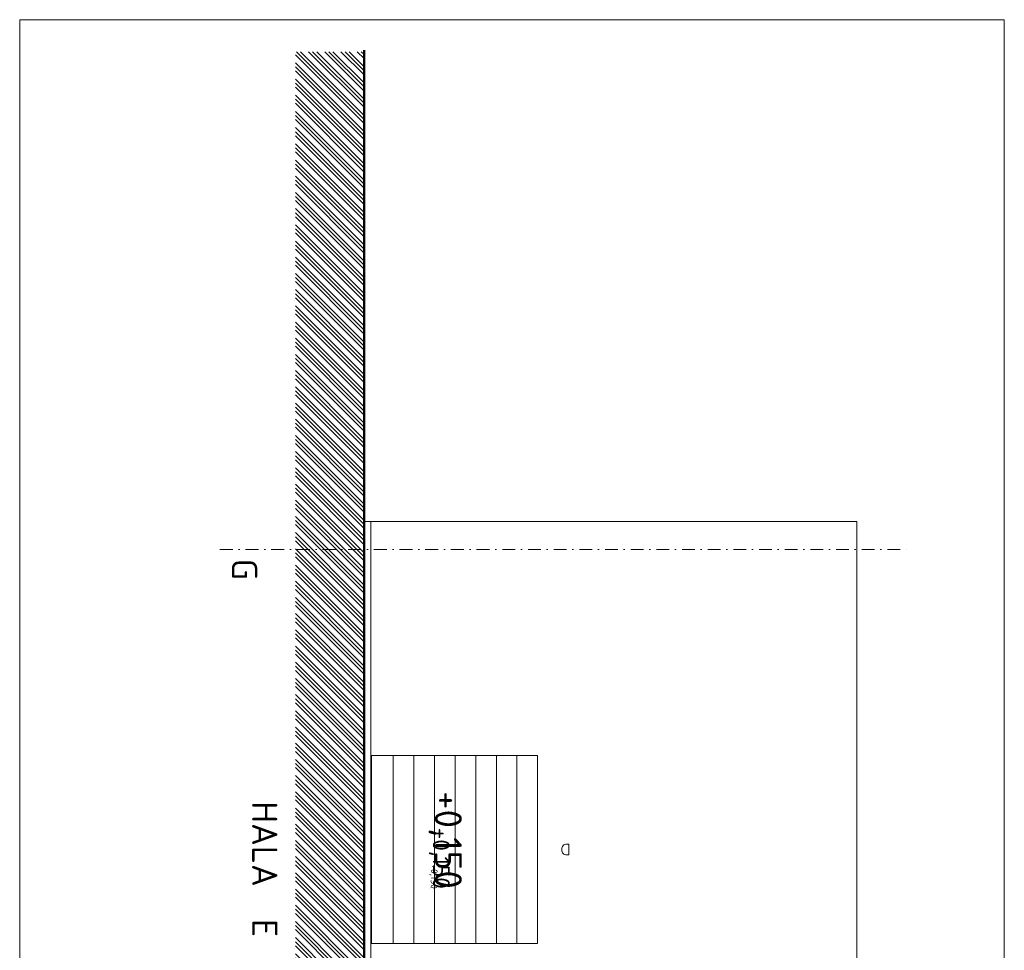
# Model space of a CAD drawing. Header units: millimetres. Extents: x -725694 to 5289369, y -1488057 to 2187451.
# Tile 51 of 256: x -95850 to -66620, y 87720 to 115340. Entities that reach past the tile are written whole.
import ezdxf
from ezdxf.enums import TextEntityAlignment as Align

# ---------------------------------------------------------------- set-up
doc = ezdxf.new("R2010")
doc.units = ezdxf.units.MM
for name, pattern in [('CENTERX2', [101.6, 63.5, -12.7, 12.7, -12.7]), ('DASHDOT', [25.4, 12.7, -6.35, 0, -6.35]), ('HIDDEN', [9.525, 6.35, -3.175])]:
    doc.linetypes.add(name, pattern=pattern)
for name, color, linetype in [('0 @ 1', 7, 'Continuous'), ('0 @ 10', 7, 'Continuous'), ('0 @ 100', 7, 'Continuous'), ('0 @ 200', 7, 'Continuous'), ('0 @ 250 (1)', 7, 'Continuous'), ('0 @ 250 (2)', 7, 'Continuous'), ('0 @ 400', 7, 'Continuous')]:
    doc.layers.add(name, color=color, linetype=linetype)
for name, color, linetype, lineweight in [('A99_N_kce-pohl', 1, 'Continuous', 9), ('A99_N_kce-rez-ten', 4, 'Continuous', 9), ('A99_N_koty-200-vysk', 6, 'Continuous', 9), ('A99_N_osy', 1, 'CENTERX2', 9), ('A99_N_txt-popis-200', 240, 'Continuous', 5), ('A99_S_kce-pohl', 7, 'Continuous', 5), ('A99_S_sraf', 252, 'Continuous', 9)]:
    doc.layers.add(name, color=color, linetype=linetype, lineweight=lineweight)
doc.styles.add('A99_kota', font='isocpeur.ttf', dxfattribs={"height": 2})
doc.styles.add('ad_popis 100', font='isocpeur.ttf', dxfattribs={"height": 200})

# ---------------------------------------------------------------- blocks, each defined once
blk = doc.blocks.new('*U129')
at = {"color": 0, "linetype": 'ByBlock', "lineweight": -2}
blk.add_line((-3, 0), (7, 0), dxfattribs=at)
for points in [[(0, 0), (0, 5), (0, 5), (9.7, 5)], [(-1.75, 1.75), (0, 0), (1.75, 1.75)]]:
    blk.add_lwpolyline(points, dxfattribs=at)
at = {"color": 0, "linetype": 'ByBlock', "lineweight": -2, "style": 'A99_kota'}
blk.add_attdef('POPIS', text='', height=2, rotation=360, dxfattribs=at).set_placement((9.2, 5.5), align=Align.BOTTOM_RIGHT)
blk.add_attdef('VYSKA', text='', height=2, rotation=360, dxfattribs=at).set_placement((9.2, 4.25), align=Align.TOP_RIGHT)
blk = doc.blocks.new('*U6790')
at = {"layer": 'A99_N_koty-200-vysk', "lineweight": 5}
ref = blk.add_blockref('*U129', (-85275, 84020), dxfattribs=dict(at, xscale=200, yscale=200, zscale=200, rotation=270))
ref.add_attrib('VYSKA', '+0,150', dxfattribs={"layer": '0 @ 400', "color": 0, "linetype": 'ByBlock', "lineweight": -2, "height": 800, "rotation": 270, "style": 'A99_kota'}).set_placement((-82725, 89545), align=Align.TOP_RIGHT)
ref = blk.add_blockref('*U129', (-85275, 84020), dxfattribs=dict(at, xscale=200, yscale=200, zscale=200, rotation=270))
ref.add_attrib('VYSKA', '+0,150', dxfattribs={"layer": '0 @ 250 (1)', "color": 0, "linetype": 'ByBlock', "lineweight": -2, "height": 500, "rotation": 270, "style": 'A99_kota'}).set_placement((-83085, 89545), align=Align.TOP_RIGHT)
ref = blk.add_blockref('*U129', (-85275, 84020), dxfattribs=dict(at, xscale=200, yscale=200, zscale=200, rotation=270))
ref.add_attrib('VYSKA', '+0,150', dxfattribs={"layer": '0 @ 250 (2)', "color": 0, "linetype": 'ByBlock', "lineweight": -2, "height": 500, "rotation": 270, "style": 'A99_kota'}).set_placement((-83085, 89545), align=Align.TOP_RIGHT)
ref = blk.add_blockref('*U129', (-85275, 84020), dxfattribs=dict(at, xscale=200, yscale=200, zscale=200, rotation=270))
ref.add_attrib('VYSKA', '+0,150', dxfattribs={"layer": '0 @ 100', "color": 0, "linetype": 'ByBlock', "lineweight": -2, "height": 200, "rotation": 270, "style": 'A99_kota'}).set_placement((-83445, 89545), align=Align.TOP_RIGHT)
ref = blk.add_blockref('*U129', (-85275, 84020), dxfattribs=dict(at, xscale=200, yscale=200, zscale=200, rotation=270))
ref.add_attrib('VYSKA', '+0,150', dxfattribs={"layer": '0 @ 10', "color": 0, "linetype": 'ByBlock', "lineweight": -2, "height": 20, "rotation": 270, "style": 'A99_kota'}).set_placement((-83661, 89545), align=Align.TOP_RIGHT)
ref = blk.add_blockref('*U129', (-85275, 84020), dxfattribs=dict(at, xscale=200, yscale=200, zscale=200, rotation=270))
ref.add_attrib('VYSKA', '+0,150', dxfattribs={"layer": '0 @ 1', "color": 0, "linetype": 'ByBlock', "lineweight": -2, "height": 2, "rotation": 270, "style": 'A99_kota'}).set_placement((-83682, 89545), align=Align.TOP_RIGHT)
ref = blk.add_blockref('*U129', (-85275, 84020), dxfattribs=dict(at, xscale=200, yscale=200, zscale=200, rotation=270))
ref.add_attrib('VYSKA', '+0,150', dxfattribs={"layer": '0 @ 200', "color": 0, "linetype": 'ByBlock', "lineweight": -2, "height": 400, "rotation": 270, "style": 'A99_kota'}).set_placement((-84345, 82180), align=Align.TOP_RIGHT)

msp = doc.modelspace()

# ---------------------------------------------------------------- hatches: boundary and pattern name
at = {"layer": 'A99_S_sraf', "linetype": 'Continuous', "lineweight": 0}
h = msp.add_hatch(dxfattribs=at)
h.set_pattern_fill('ZEM_PUVODNI', color=256, scale=85)
h.set_pattern_definition([(315, (-68810, 5e-10), (240.4163, 240.4163), []), (315, (-68810, -120.2), (240.4163, 240.4163), []), (315, (-68810, -240.4), (240.4163, 240.4163), [])])
h.paths.add_polyline_path([(-87665, -11482.5), (-85695, -11482.5), (-85695, 24515), (-85625, 24515), (-85625, 114390), (-87665, 114390)])

# ---------------------------------------------------------------- linework, layer by layer
at = {"layer": 'A99_N_kce-pohl', "color": 7, "linetype": 'HIDDEN', "lineweight": 5, "ltscale": 20}
msp.add_line((-85425, 5915.1), (-85425, 100450), dxfattribs=at)
at = {"layer": 'A99_N_kce-pohl', "color": 7, "lineweight": 50}
msp.add_lwpolyline([(-85695, 24515), (-85625, 24515), (-85625, 114437.5)], dxfattribs=at)
at = {"layer": 'A99_N_kce-rez-ten', "color": 3, "linetype": 'Continuous', "lineweight": 0, "ltscale": 0.5}
msp.add_lwpolyline([(-66620, 115340), (-66620, -12735), (-95850, -12735), (-95850, 115340)], close=True, dxfattribs=at)
at = {"layer": 'A99_N_osy', "linetype": 'DASHDOT', "lineweight": 9, "ltscale": 30}
msp.add_lwpolyline([(-89905, 99620), (-69440, 99620)], dxfattribs=at)
at = {"layer": 'A99_S_kce-pohl'}
msp.add_line((-70995, 100450), (-85625, 100450), dxfattribs=at)
at = {"layer": 'A99_S_kce-pohl', "lineweight": 5}
for p, q in [((-80475, 93500), (-85405, 93500)), ((-85405, 87920), (-85405, 93500)), ((-84762.5, 93500), (-84762.5, 87920)), ((-84150, 93500), (-84150, 87920)), ((-83537.5, 93500), (-83537.5, 87920)), ((-82925, 93500), (-82925, 87920)), ((-82312.5, 93500), (-82312.5, 87920)), ((-81700, 93500), (-81700, 87920)), ((-81087.5, 93500), (-81087.5, 87920)), ((-80475, 87920), (-80475, 93500)), ((-80475, 87920), (-85405, 87920))]:
    msp.add_line(p, q, dxfattribs=at)
at = {"layer": 'A99_S_kce-pohl'}
msp.add_lwpolyline([(-85425, 80450), (-85425, 100450)], dxfattribs=at)
at = {"layer": 'A99_S_kce-pohl', "lineweight": 5, "ltscale": 2}
msp.add_lwpolyline([(-70995, 81865), (-70995, 100450)], dxfattribs=at)
at = {"layer": 'A99_S_kce-pohl', "lineweight": 5}
msp.add_lwpolyline([(-79552.2, 90548.6), (-79552.2, 90871.4), (-79608.3, 90871.4, 0.4142136), (-79758.3, 90721.4), (-79758.3, 90698.6, 0.4142136), (-79608.3, 90548.6)], format="xyb", close=True, dxfattribs=at)

# ---------------------------------------------------------------- block references
at = {"layer": 'A99_N_kce-pohl', "color": 3, "linetype": 'Continuous', "lineweight": 0}
msp.add_blockref('*U6790', (0, 0), dxfattribs=at)

# ---------------------------------------------------------------- texts
at = {"layer": 'A99_N_osy', "lineweight": 0, "insert": (-88800, 99340.4), "char_height": 750, "attachment_point": 1, "rotation": 270, "style": 'ad_popis 100'}
msp.add_mtext_dynamic_manual_height_columns('G', width=832.5, gutter_width=1000, heights=[0], dxfattribs=at)
at = {"layer": 'A99_N_txt-popis-200', "lineweight": 9, "ltscale": 5, "style": 'ad_popis 100'}
msp.add_text('HALA  E', height=750, rotation=270, dxfattribs=at).set_placement((-88950, 92145))

doc.saveas('drawing.dxf')
